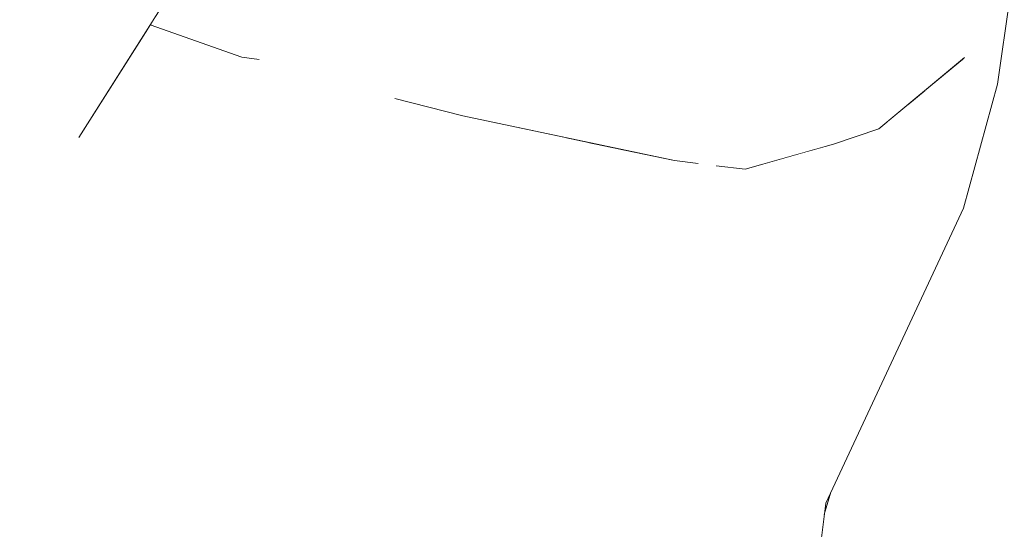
# Model space of a CAD drawing. Header units: millimetres. Extents: x 90539 to 127778, y -34922 to 14506.
# Tile 144 of 256: x 111012 to 111059, y 1138 to 1163. Entities that reach past the tile are written whole.
import ezdxf

# ---------------------------------------------------------------- set-up
doc = ezdxf.new("R2010")
doc.units = ezdxf.units.MM
doc.header["$MEASUREMENT"] = 0
doc.linetypes.add('Wipeout_Contour', pattern=[1000, 0, -1000])
for name, color, linetype in [('Nowe_A-Niepełnosprawni', 7, 'Continuous'), ('Nowe_A-Wymiary-Zewnętrzne', 7, 'Continuous'), ('Nowe_A-Ściany-Działowe', 7, 'Continuous')]:
    doc.layers.add(name, color=color, linetype=linetype)
doc.layers.add('Nowe_A-Niepełnosprawni_Nr_pióra__4', color=7, linetype='Continuous', lineweight=13)
doc.layers.add('Nowe_A-Wymiary-Zewnętrzne_Nr_pióra__46', color=5, linetype='Continuous', lineweight=15)
doc.layers.add('Nowe_A-Wymiary-Zewnętrzne_Nr_pióra__45', color=7, linetype='Continuous', lineweight=15, true_color=0x40a5ff)
doc.layers.add('Nowe_A-Wymiary-Zewnętrzne_Nr_pióra__85', color=7, linetype='Continuous', lineweight=13, true_color=0x80c2ff)
doc.styles.add('STYL_AUTOMATYCZNY_2', font='arial.ttf')
doc.dimstyles.new('STYL_AUTOMATYCZNY__1', dxfattribs={"dimtxt": 125, "dimasz": 47.5, "dimexe": 0.18, "dimexo": 20, "dimgap": 0, "dimtad": 1, "dimdec": 1, "dimlfac": 0.1, "dimzin": 0, "dimdsep": 46, "dimtxsty": 'STYL_AUTOMATYCZNY_2', "dimblk": 'ARROWHEAD_11', "dimblk1": 'ARROWHEAD_11', "dimblk2": 'ARROWHEAD_11', "dimcen": 0.09, "dimclrd": 256, "dimclre": 256, "dimclrt": 5, "dimadec": 1, "dimazin": 0, "dimtfac": 1, "dimtdec": 4, "dimtmove": 0, "dimatfit": 3, "dimfxl": 0, "dimtolj": 1, "dimtzin": 0, "dimarcsym": 0})

# ---------------------------------------------------------------- blocks, each defined once
blk = doc.blocks.new('ElemPrzekroju_23')
at = {"color": 254, "linetype": 'Wipeout_Contour', "lineweight": 0, "ltscale": 333196.386013}
blk.add_wipeout([(111060.916, 1171.91), (111058.293, 1162.77), (111058.399, 1159.31)], dxfattribs=at).dxf.layer = 'Nowe_A-Niepełnosprawni'
at = {"color": 254, "linetype": 'Wipeout_Contour', "lineweight": 0, "ltscale": 333153.366126}
blk.add_wipeout([(111041.11, 1162.27), (111047.432, 1161.89), (111046.937, 1168.97)], dxfattribs=at).dxf.layer = 'Nowe_A-Niepełnosprawni'
at = {"color": 254, "linetype": 'Wipeout_Contour', "lineweight": 0, "ltscale": 333074.868858}
blk.add_wipeout([(111017.839, 1162.182), (111014.566, 1157.01), (111024.168, 1157.18)], dxfattribs=at).dxf.layer = 'Nowe_A-Niepełnosprawni'
at = {"color": 254, "linetype": 'Wipeout_Contour', "lineweight": 0, "ltscale": 333182.409499}
blk.add_wipeout([(111051.194, 1156.69), (111057.551, 1160.89), (111055.705, 1161.65)], dxfattribs=at).dxf.layer = 'Nowe_A-Niepełnosprawni'
at = {"color": 254, "linetype": 'Wipeout_Contour', "lineweight": 0, "ltscale": 333186.824573}
blk.add_wipeout([(111057.494, 1153.58), (111056.624, 1154.48), (111054.927, 1149.15)], dxfattribs=at).dxf.layer = 'Nowe_A-Niepełnosprawni'
at = {"color": 254, "linetype": 'Wipeout_Contour', "lineweight": 0, "ltscale": 333097.269388}
blk.add_wipeout([(111016.291, 1140.57), (111029.344, 1127.85), (111034.414, 1139.71)], dxfattribs=at).dxf.layer = 'Nowe_A-Niepełnosprawni'
at = {"color": 254, "linetype": 'Wipeout_Contour', "lineweight": 0, "ltscale": 333170.429884}
blk.add_wipeout([(111050.812, 1139.28), (111050.742, 1138.727), (111051.062, 1139.816)], dxfattribs=at).dxf.layer = 'Nowe_A-Niepełnosprawni'
at = {"color": 254, "linetype": 'Wipeout_Contour', "lineweight": 0, "ltscale": 333149.599593}
blk.add_wipeout([(111040.799, 1133.43), (111045.558, 1121.79), (111046.315, 1138.7)], dxfattribs=at).dxf.layer = 'Nowe_A-Niepełnosprawni'
at = {"color": 254, "linetype": 'Wipeout_Contour', "lineweight": 0, "ltscale": 444246.107054}
blk.add_wipeout([(111054.513, 1175.744), (111053.718, 1171.67), (111057.551, 1160.89), (111055.219, 1176.078)], dxfattribs=at).dxf.layer = 'Nowe_A-Niepełnosprawni'
at = {"color": 254, "linetype": 'Wipeout_Contour', "lineweight": 0, "ltscale": 444121.708427}
blk.add_wipeout([(111018.055, 1162.525), (111033.198, 1158.06), (111027.541, 1162.72), (111018.24, 1162.817)], dxfattribs=at).dxf.layer = 'Nowe_A-Niepełnosprawni'
at = {"color": 254, "linetype": 'Wipeout_Contour', "lineweight": 0, "ltscale": 666346.337467}
blk.add_wipeout([(111049.094, 1153.59), (111053.626, 1157.56), (111053.561, 1157.576), (111053.386, 1157.43), (111051.194, 1156.69), (111049.905, 1156.326)], dxfattribs=at).dxf.layer = 'Nowe_A-Niepełnosprawni'
at = {"color": 254, "linetype": 'Wipeout_Contour', "lineweight": 0, "ltscale": 333114.135167}
blk.add_wipeout([(111034.414, 1139.71), (111029.344, 1127.85), (111033.431, 1122.79)], dxfattribs=at).dxf.layer = 'Nowe_A-Niepełnosprawni'
at = {"color": 254, "linetype": 'Wipeout_Contour', "lineweight": 0, "ltscale": 333185.273835}
blk.add_wipeout([(111055.705, 1161.65), (111057.551, 1160.89), (111053.718, 1171.67)], dxfattribs=at).dxf.layer = 'Nowe_A-Niepełnosprawni'
at = {"color": 254, "linetype": 'Wipeout_Contour', "lineweight": 0, "ltscale": 666210.143508}
blk.add_wipeout([(111022.464, 1160.91), (111024.168, 1157.18), (111038.299, 1156.983), (111033.198, 1158.06), (111029.894, 1158.906), (111025.28, 1160.249)], dxfattribs=at).dxf.layer = 'Nowe_A-Niepełnosprawni'
at = {"color": 254, "linetype": 'Wipeout_Contour', "lineweight": 0, "ltscale": 333178.778441}
blk.add_wipeout([(111053.561, 1157.576), (111053.626, 1157.56), (111053.6, 1157.608)], dxfattribs=at).dxf.layer = 'Nowe_A-Niepełnosprawni'
at = {"color": 254, "linetype": 'Wipeout_Contour', "lineweight": 0, "ltscale": 777361.920288}
blk.add_wipeout([(111040.668, 1156.483), (111049.094, 1153.59), (111049.905, 1156.326), (111046.909, 1155.48), (111045.489, 1155.638), (111044.616, 1155.742), (111043.479, 1155.89)], dxfattribs=at).dxf.layer = 'Nowe_A-Niepełnosprawni'
at = {"color": 254, "linetype": 'Wipeout_Contour', "lineweight": 0, "ltscale": 333179.42646}
blk.add_wipeout([(111051.823, 1148.32), (111054.927, 1149.15), (111055.203, 1155.73)], dxfattribs=at).dxf.layer = 'Nowe_A-Niepełnosprawni'
at = {"color": 254, "linetype": 'Wipeout_Contour', "lineweight": 0, "ltscale": 444107.010186}
blk.add_wipeout([(111018.024, 1162.476), (111017.839, 1162.182), (111024.168, 1157.18), (111022.464, 1160.91)], dxfattribs=at).dxf.layer = 'Nowe_A-Niepełnosprawni'
at = {"color": 254, "linetype": 'Wipeout_Contour', "lineweight": 0, "ltscale": 333152.185883}
blk.add_wipeout([(111043.479, 1155.89), (111049.306, 1157.5), (111041.075, 1161.27)], dxfattribs=at).dxf.layer = 'Nowe_A-Niepełnosprawni'
at = {"color": 254, "linetype": 'Wipeout_Contour', "lineweight": 0, "ltscale": 333185.054433}
blk.add_wipeout([(111055.203, 1155.73), (111054.927, 1149.15), (111056.624, 1154.48)], dxfattribs=at).dxf.layer = 'Nowe_A-Niepełnosprawni'
at = {"color": 254, "linetype": 'Wipeout_Contour', "lineweight": 0, "ltscale": 333153.5084}
blk.add_wipeout([(111047.206, 1147.6), (111049.094, 1153.59), (111039.576, 1155.39)], dxfattribs=at).dxf.layer = 'Nowe_A-Niepełnosprawni'
at = {"color": 254, "linetype": 'Wipeout_Contour', "lineweight": 0, "ltscale": 333167.729292}
blk.add_wipeout([(111051.165, 1159.47), (111051.66, 1168.88), (111046.937, 1168.97)], dxfattribs=at).dxf.layer = 'Nowe_A-Niepełnosprawni'
at = {"color": 254, "linetype": 'Wipeout_Contour', "lineweight": 0, "ltscale": 777213.289001}
blk.add_wipeout([(111018.055, 1162.525), (111018.024, 1162.476), (111022.464, 1160.91), (111023.314, 1160.791), (111025.28, 1160.249), (111029.894, 1158.906), (111033.198, 1158.06)], dxfattribs=at).dxf.layer = 'Nowe_A-Niepełnosprawni'
at = {"color": 254, "linetype": 'Wipeout_Contour', "lineweight": 0, "ltscale": 444247.052118}
blk.add_wipeout([(111055.611, 1159.279), (111054.801, 1158.605), (111055.203, 1155.73), (111056.865, 1158.83)], dxfattribs=at).dxf.layer = 'Nowe_A-Niepełnosprawni'
at = {"color": 254, "linetype": 'Wipeout_Contour', "lineweight": 0, "ltscale": 333078.386489}
blk.add_wipeout([(111014.566, 1157.01), (111021.898, 1149.81), (111024.168, 1157.18)], dxfattribs=at).dxf.layer = 'Nowe_A-Niepełnosprawni'
at = {"color": 254, "linetype": 'Wipeout_Contour', "lineweight": 0, "ltscale": 333157.66133}
blk.add_wipeout([(111049.306, 1157.5), (111043.479, 1155.89), (111046.909, 1155.48)], dxfattribs=at).dxf.layer = 'Nowe_A-Niepełnosprawni'
at = {"color": 254, "linetype": 'Wipeout_Contour', "lineweight": 0, "ltscale": 333116.452589}
blk.add_wipeout([(111043.267, 1148.3), (111021.198, 1143.31), (111034.414, 1139.71)], dxfattribs=at).dxf.layer = 'Nowe_A-Niepełnosprawni'
at = {"color": 254, "linetype": 'Wipeout_Contour', "lineweight": 0, "ltscale": 333129.216029}
blk.add_wipeout([(111042.638, 1169.64), (111027.541, 1162.72), (111041.11, 1162.27)], dxfattribs=at).dxf.layer = 'Nowe_A-Niepełnosprawni'
at = {"color": 254, "linetype": 'Wipeout_Contour', "lineweight": 0, "ltscale": 333178.638646}
blk.add_wipeout([(111055.705, 1161.65), (111051.66, 1168.88), (111052.742, 1161.79)], dxfattribs=at).dxf.layer = 'Nowe_A-Niepełnosprawni'
at = {"color": 254, "linetype": 'Wipeout_Contour', "lineweight": 0, "ltscale": 333061.492058}
blk.add_wipeout([(111019.805, 1165.29), (111008.852, 1167.92), (111014.566, 1157.01)], dxfattribs=at).dxf.layer = 'Nowe_A-Niepełnosprawni'
at = {"color": 254, "linetype": 'Wipeout_Contour', "lineweight": 0, "ltscale": 333089.458709}
blk.add_wipeout([(111022.464, 1160.91), (111025.28, 1160.249), (111023.314, 1160.791)], dxfattribs=at).dxf.layer = 'Nowe_A-Niepełnosprawni'
at = {"color": 254, "linetype": 'Wipeout_Contour', "lineweight": 0, "ltscale": 333119.783158}
blk.add_wipeout([(111039.576, 1155.39), (111024.168, 1157.18), (111038.473, 1149.6)], dxfattribs=at).dxf.layer = 'Nowe_A-Niepełnosprawni'
at = {"color": 254, "linetype": 'Wipeout_Contour', "lineweight": 0, "ltscale": 333165.417085}
blk.add_wipeout([(111046.909, 1155.48), (111051.194, 1156.69), (111049.306, 1157.5)], dxfattribs=at).dxf.layer = 'Nowe_A-Niepełnosprawni'
at = {"color": 254, "linetype": 'Wipeout_Contour', "lineweight": 0, "ltscale": 333043.455357}
blk.add_wipeout([(111016.291, 1140.57), (111007.042, 1155.21), (111002.29, 1135.2)], dxfattribs=at).dxf.layer = 'Nowe_A-Niepełnosprawni'
at = {"color": 254, "linetype": 'Wipeout_Contour', "lineweight": 0, "ltscale": 333155.748014}
blk.add_wipeout([(111047.206, 1147.6), (111040.983, 1138.14), (111050.048, 1147.67)], dxfattribs=at).dxf.layer = 'Nowe_A-Niepełnosprawni'
at = {"layer": 'Nowe_A-Niepełnosprawni_Nr_pióra__4', "color": 7, "linetype": 'Continuous', "lineweight": 13}
for p, q in [((111022.464, 1160.91), (111018.024, 1162.476)), ((111023.314, 1160.791), (111022.464, 1160.91))]:
    blk.add_line(p, q, dxfattribs=at)
at = {"color": 254, "linetype": 'Wipeout_Contour', "lineweight": 0, "ltscale": 333120.096878}
blk.add_wipeout([(111041.075, 1161.27), (111027.541, 1162.72), (111033.198, 1158.06)], dxfattribs=at).dxf.layer = 'Nowe_A-Niepełnosprawni'
at = {"color": 254, "linetype": 'Wipeout_Contour', "lineweight": 0, "ltscale": 333176.710259}
blk.add_wipeout([(111055.705, 1161.65), (111051.165, 1159.47), (111051.194, 1156.69)], dxfattribs=at).dxf.layer = 'Nowe_A-Niepełnosprawni'
at = {"color": 254, "linetype": 'Wipeout_Contour', "lineweight": 0, "ltscale": 333102.832294}
blk.add_wipeout([(111021.898, 1149.81), (111038.473, 1149.6), (111024.168, 1157.18)], dxfattribs=at).dxf.layer = 'Nowe_A-Niepełnosprawni'
at = {"color": 254, "linetype": 'Wipeout_Contour', "lineweight": 0, "ltscale": 333154.854159}
blk.add_wipeout([(111050.048, 1147.67), (111040.983, 1138.14), (111046.315, 1138.7)], dxfattribs=at).dxf.layer = 'Nowe_A-Niepełnosprawni'
at = {"color": 254, "linetype": 'Wipeout_Contour', "lineweight": 0, "ltscale": 333054.22663}
blk.add_wipeout([(111018.624, 1126.36), (111016.291, 1140.57), (111002.29, 1135.2)], dxfattribs=at).dxf.layer = 'Nowe_A-Niepełnosprawni'
at = {"color": 254, "linetype": 'Wipeout_Contour', "lineweight": 0, "ltscale": 333179.484311}
blk.add_wipeout([(111051.66, 1168.88), (111055.705, 1161.65), (111053.718, 1171.67)], dxfattribs=at).dxf.layer = 'Nowe_A-Niepełnosprawni'
at = {"color": 254, "linetype": 'Wipeout_Contour', "lineweight": 0, "ltscale": 333180.40409}
blk.add_wipeout([(111053.386, 1157.43), (111057.551, 1160.89), (111051.194, 1156.69)], dxfattribs=at).dxf.layer = 'Nowe_A-Niepełnosprawni'
at = {"color": 254, "linetype": 'Wipeout_Contour', "lineweight": 0, "ltscale": 333053.194693}
blk.add_wipeout([(111012.084, 1149.63), (111007.042, 1155.21), (111016.291, 1140.57)], dxfattribs=at).dxf.layer = 'Nowe_A-Niepełnosprawni'
at = {"color": 254, "linetype": 'Wipeout_Contour', "lineweight": 0, "ltscale": 333174.191467}
blk.add_wipeout([(111049.624, 1139.45), (111054.927, 1149.15), (111051.823, 1148.32)], dxfattribs=at).dxf.layer = 'Nowe_A-Niepełnosprawni'
at = {"color": 254, "linetype": 'Wipeout_Contour', "lineweight": 0, "ltscale": 333126.560695}
blk.add_wipeout([(111034.414, 1139.71), (111033.431, 1122.79), (111040.983, 1138.14)], dxfattribs=at).dxf.layer = 'Nowe_A-Niepełnosprawni'
at = {"color": 254, "linetype": 'Wipeout_Contour', "lineweight": 0, "ltscale": 333158.733052}
blk.add_wipeout([(111046.315, 1138.7), (111045.558, 1121.79), (111049.334, 1127.56)], dxfattribs=at).dxf.layer = 'Nowe_A-Niepełnosprawni'
at = {"color": 254, "linetype": 'Wipeout_Contour', "lineweight": 0, "ltscale": 333048.898678}
blk.add_wipeout([(111007.042, 1155.21), (111014.566, 1157.01), (111008.852, 1167.92)], dxfattribs=at).dxf.layer = 'Nowe_A-Niepełnosprawni'
at = {"color": 254, "linetype": 'Wipeout_Contour', "lineweight": 0, "ltscale": 333159.387796}
blk.add_wipeout([(111041.075, 1161.27), (111049.306, 1157.5), (111051.165, 1159.47)], dxfattribs=at).dxf.layer = 'Nowe_A-Niepełnosprawni'
at = {"color": 254, "linetype": 'Wipeout_Contour', "lineweight": 0, "ltscale": 333190.68493}
blk.add_wipeout([(111057.579, 1160.84), (111056.624, 1154.48), (111058.399, 1159.31)], dxfattribs=at).dxf.layer = 'Nowe_A-Niepełnosprawni'
at = {"color": 254, "linetype": 'Wipeout_Contour', "lineweight": 0, "ltscale": 333174.117014}
blk.add_wipeout([(111049.094, 1153.59), (111051.823, 1148.32), (111055.203, 1155.73)], dxfattribs=at).dxf.layer = 'Nowe_A-Niepełnosprawni'
at = {"color": 254, "linetype": 'Wipeout_Contour', "lineweight": 0, "ltscale": 333136.037382}
blk.add_wipeout([(111034.414, 1139.71), (111040.983, 1138.14), (111043.267, 1148.3)], dxfattribs=at).dxf.layer = 'Nowe_A-Niepełnosprawni'
at = {"color": 254, "linetype": 'Wipeout_Contour', "lineweight": 0, "ltscale": 333081.877283}
blk.add_wipeout([(111018.624, 1126.36), (111029.344, 1127.85), (111016.291, 1140.57)], dxfattribs=at).dxf.layer = 'Nowe_A-Niepełnosprawni'
at = {"color": 254, "linetype": 'Wipeout_Contour', "lineweight": 0, "ltscale": 444251.139945}
blk.add_wipeout([(111057.401, 1160.766), (111055.611, 1159.279), (111056.865, 1158.83), (111057.579, 1160.84)], dxfattribs=at).dxf.layer = 'Nowe_A-Niepełnosprawni'
at = {"color": 254, "linetype": 'Wipeout_Contour', "lineweight": 0, "ltscale": 333169.286424}
blk.add_wipeout([(111051.165, 1159.47), (111049.306, 1157.5), (111051.194, 1156.69)], dxfattribs=at).dxf.layer = 'Nowe_A-Niepełnosprawni'
at = {"color": 254, "linetype": 'Wipeout_Contour', "lineweight": 0, "ltscale": 333181.700322}
blk.add_wipeout([(111054.801, 1158.605), (111053.813, 1157.785), (111055.203, 1155.73)], dxfattribs=at).dxf.layer = 'Nowe_A-Niepełnosprawni'
at = {"color": 254, "linetype": 'Wipeout_Contour', "lineweight": 0, "ltscale": 333164.029642}
blk.add_wipeout([(111047.206, 1147.6), (111050.048, 1147.67), (111049.094, 1153.59)], dxfattribs=at).dxf.layer = 'Nowe_A-Niepełnosprawni'
at = {"color": 254, "linetype": 'Wipeout_Contour', "lineweight": 0, "ltscale": 333068.114315}
blk.add_wipeout([(111021.898, 1149.81), (111012.084, 1149.63), (111016.291, 1140.57)], dxfattribs=at).dxf.layer = 'Nowe_A-Niepełnosprawni'
at = {"color": 254, "linetype": 'Wipeout_Contour', "lineweight": 0, "ltscale": 333164.198071}
blk.add_wipeout([(111047.432, 1161.89), (111051.165, 1159.47), (111046.937, 1168.97)], dxfattribs=at).dxf.layer = 'Nowe_A-Niepełnosprawni'
at = {"color": 254, "linetype": 'Wipeout_Contour', "lineweight": 0, "ltscale": 333190.390196}
blk.add_wipeout([(111057.551, 1160.89), (111057.401, 1160.766), (111057.579, 1160.84)], dxfattribs=at).dxf.layer = 'Nowe_A-Niepełnosprawni'
at = {"color": 254, "linetype": 'Wipeout_Contour', "lineweight": 0, "ltscale": 333051.516006}
blk.add_wipeout([(111007.042, 1155.21), (111012.084, 1149.63), (111014.566, 1157.01)], dxfattribs=at).dxf.layer = 'Nowe_A-Niepełnosprawni'
at = {"color": 254, "linetype": 'Wipeout_Contour', "lineweight": 0, "ltscale": 333165.277015}
blk.add_wipeout([(111049.624, 1139.45), (111051.823, 1148.32), (111046.315, 1138.7)], dxfattribs=at).dxf.layer = 'Nowe_A-Niepełnosprawni'
at = {"color": 254, "linetype": 'Wipeout_Contour', "lineweight": 0, "ltscale": 333089.724408}
blk.add_wipeout([(111021.198, 1143.31), (111016.291, 1140.57), (111034.414, 1139.71)], dxfattribs=at).dxf.layer = 'Nowe_A-Niepełnosprawni'
at = {"color": 254, "linetype": 'Wipeout_Contour', "lineweight": 0, "ltscale": 333149.322068}
blk.add_wipeout([(111046.937, 1168.97), (111042.638, 1169.64), (111041.11, 1162.27)], dxfattribs=at).dxf.layer = 'Nowe_A-Niepełnosprawni'
at = {"color": 254, "linetype": 'Wipeout_Contour', "lineweight": 0, "ltscale": 333157.747919}
blk.add_wipeout([(111047.432, 1161.89), (111041.075, 1161.27), (111051.165, 1159.47)], dxfattribs=at).dxf.layer = 'Nowe_A-Niepełnosprawni'
at = {"color": 254, "linetype": 'Wipeout_Contour', "lineweight": 0, "ltscale": 333180.899289}
blk.add_wipeout([(111054.927, 1149.15), (111050.812, 1139.28), (111057.494, 1153.58)], dxfattribs=at).dxf.layer = 'Nowe_A-Niepełnosprawni'
at = {"color": 254, "linetype": 'Wipeout_Contour', "lineweight": 0, "ltscale": 333149.292466}
blk.add_wipeout([(111043.267, 1148.3), (111040.983, 1138.14), (111047.206, 1147.6)], dxfattribs=at).dxf.layer = 'Nowe_A-Niepełnosprawni'
at = {"color": 254, "linetype": 'Wipeout_Contour', "lineweight": 0, "ltscale": 333174.032452}
blk.add_wipeout([(111051.66, 1168.88), (111051.165, 1159.47), (111052.742, 1161.79)], dxfattribs=at).dxf.layer = 'Nowe_A-Niepełnosprawni'
at = {"color": 254, "linetype": 'Wipeout_Contour', "lineweight": 0, "ltscale": 666271.229039}
blk.add_wipeout([(111041.075, 1161.27), (111033.198, 1158.06), (111039.188, 1156.796), (111039.289, 1156.784), (111039.348, 1156.762), (111043.479, 1155.89)], dxfattribs=at).dxf.layer = 'Nowe_A-Niepełnosprawni'
at = {"color": 254, "linetype": 'Wipeout_Contour', "lineweight": 0, "ltscale": 333190.56597}
blk.add_wipeout([(111058.399, 1159.31), (111056.624, 1154.48), (111057.494, 1153.58)], dxfattribs=at).dxf.layer = 'Nowe_A-Niepełnosprawni'
at = {"color": 254, "linetype": 'Wipeout_Contour', "lineweight": 0, "ltscale": 333147.938123}
blk.add_wipeout([(111047.206, 1147.6), (111039.576, 1155.39), (111043.267, 1148.3)], dxfattribs=at).dxf.layer = 'Nowe_A-Niepełnosprawni'
at = {"color": 254, "linetype": 'Wipeout_Contour', "lineweight": 0, "ltscale": 333173.268666}
blk.add_wipeout([(111049.624, 1139.45), (111050.812, 1139.28), (111054.927, 1149.15)], dxfattribs=at).dxf.layer = 'Nowe_A-Niepełnosprawni'
at = {"color": 254, "linetype": 'Wipeout_Contour', "lineweight": 0, "ltscale": 333132.033616}
blk.add_wipeout([(111033.431, 1122.79), (111040.799, 1133.43), (111040.983, 1138.14)], dxfattribs=at).dxf.layer = 'Nowe_A-Niepełnosprawni'
at = {"layer": 'Nowe_A-Niepełnosprawni_Nr_pióra__4', "color": 7, "linetype": 'Continuous', "lineweight": 13}
blk.add_line((111029.894, 1158.906), (111033.198, 1158.06), dxfattribs=at)
at = {"color": 254, "linetype": 'Wipeout_Contour', "lineweight": 0, "ltscale": 333148.345787}
blk.add_wipeout([(111041.11, 1162.27), (111041.075, 1161.27), (111047.432, 1161.89)], dxfattribs=at).dxf.layer = 'Nowe_A-Niepełnosprawni'
at = {"color": 254, "linetype": 'Wipeout_Contour', "lineweight": 0, "ltscale": 333177.97484}
blk.add_wipeout([(111052.742, 1161.79), (111051.165, 1159.47), (111055.705, 1161.65)], dxfattribs=at).dxf.layer = 'Nowe_A-Niepełnosprawni'
at = {"color": 254, "linetype": 'Wipeout_Contour', "lineweight": 0, "ltscale": 555209.276465}
blk.add_wipeout([(111038.299, 1156.983), (111024.168, 1157.18), (111039.576, 1155.39), (111039.289, 1156.784), (111039.188, 1156.796)], dxfattribs=at).dxf.layer = 'Nowe_A-Niepełnosprawni'
at = {"color": 254, "linetype": 'Wipeout_Contour', "lineweight": 0, "ltscale": 333121.208024}
blk.add_wipeout([(111038.473, 1149.6), (111021.898, 1149.81), (111043.267, 1148.3)], dxfattribs=at).dxf.layer = 'Nowe_A-Niepełnosprawni'
at = {"color": 254, "linetype": 'Wipeout_Contour', "lineweight": 0, "ltscale": 333167.492198}
blk.add_wipeout([(111050.812, 1139.28), (111049.624, 1139.45), (111049.334, 1127.56)], dxfattribs=at).dxf.layer = 'Nowe_A-Niepełnosprawni'
at = {"color": 254, "linetype": 'Wipeout_Contour', "lineweight": 0, "ltscale": 333146.022799}
blk.add_wipeout([(111046.315, 1138.7), (111040.983, 1138.14), (111040.799, 1133.43)], dxfattribs=at).dxf.layer = 'Nowe_A-Niepełnosprawni'
at = {"color": 254, "linetype": 'Wipeout_Contour', "lineweight": 0, "ltscale": 444251.287073}
blk.add_wipeout([(111055.219, 1176.078), (111057.551, 1160.89), (111058.293, 1162.77), (111055.447, 1176.186)], dxfattribs=at).dxf.layer = 'Nowe_A-Niepełnosprawni'
at = {"color": 254, "linetype": 'Wipeout_Contour', "lineweight": 0, "ltscale": 333127.473601}
blk.add_wipeout([(111041.11, 1162.27), (111027.541, 1162.72), (111041.075, 1161.27)], dxfattribs=at).dxf.layer = 'Nowe_A-Niepełnosprawni'
at = {"color": 254, "linetype": 'Wipeout_Contour', "lineweight": 0, "ltscale": 333066.725069}
blk.add_wipeout([(111014.566, 1157.01), (111012.084, 1149.63), (111021.898, 1149.81)], dxfattribs=at).dxf.layer = 'Nowe_A-Niepełnosprawni'
at = {"color": 254, "linetype": 'Wipeout_Contour', "lineweight": 0, "ltscale": 555239.383533}
blk.add_wipeout([(111039.348, 1156.762), (111039.289, 1156.784), (111039.576, 1155.39), (111049.094, 1153.59), (111040.668, 1156.483)], dxfattribs=at).dxf.layer = 'Nowe_A-Niepełnosprawni'
at = {"color": 254, "linetype": 'Wipeout_Contour', "lineweight": 0, "ltscale": 333162.272606}
blk.add_wipeout([(111049.334, 1127.56), (111049.624, 1139.45), (111046.315, 1138.7)], dxfattribs=at).dxf.layer = 'Nowe_A-Niepełnosprawni'
at = {"layer": 'Nowe_A-Niepełnosprawni_Nr_pióra__4', "color": 7, "linetype": 'Continuous', "lineweight": 13}
blk.add_line((111019.805, 1165.29), (111014.566, 1157.01), dxfattribs=at)
at = {"color": 254, "linetype": 'Wipeout_Contour', "lineweight": 0, "ltscale": 333196.952738}
blk.add_wipeout([(111060.916, 1171.91), (111058.399, 1159.31), (111059.156, 1159.6)], dxfattribs=at).dxf.layer = 'Nowe_A-Niepełnosprawni'
at = {"color": 254, "linetype": 'Wipeout_Contour', "lineweight": 0, "ltscale": 444204.630082}
blk.add_wipeout([(111043.479, 1155.89), (111044.616, 1155.742), (111045.489, 1155.638), (111046.909, 1155.48)], dxfattribs=at).dxf.layer = 'Nowe_A-Niepełnosprawni'
at = {"color": 254, "linetype": 'Wipeout_Contour', "lineweight": 0, "ltscale": 333165.71768}
blk.add_wipeout([(111046.315, 1138.7), (111051.823, 1148.32), (111050.048, 1147.67)], dxfattribs=at).dxf.layer = 'Nowe_A-Niepełnosprawni'
at = {"layer": 'Nowe_A-Niepełnosprawni_Nr_pióra__4', "color": 7, "linetype": 'Continuous', "lineweight": 13}
for p, q in [((111033.198, 1158.06), (111043.479, 1155.89)), ((111044.616, 1155.742), (111043.479, 1155.89)), ((111046.909, 1155.48), (111045.489, 1155.638)), ((111051.062, 1139.816), (111050.742, 1138.727)), ((111050.812, 1139.28), (111049.334, 1127.56))]:
    blk.add_line(p, q, dxfattribs=at)
at = {"color": 254, "linetype": 'Wipeout_Contour', "lineweight": 0, "ltscale": 333139.481156}
blk.add_wipeout([(111039.576, 1155.39), (111038.473, 1149.6), (111043.267, 1148.3)], dxfattribs=at).dxf.layer = 'Nowe_A-Niepełnosprawni'
at = {"color": 254, "linetype": 'Wipeout_Contour', "lineweight": 0, "ltscale": 333168.969683}
blk.add_wipeout([(111051.823, 1148.32), (111049.094, 1153.59), (111050.048, 1147.67)], dxfattribs=at).dxf.layer = 'Nowe_A-Niepełnosprawni'
at = {"color": 254, "linetype": 'Wipeout_Contour', "lineweight": 0, "ltscale": 333175.719063}
blk.add_wipeout([(111049.094, 1153.59), (111055.203, 1155.73), (111053.626, 1157.56)], dxfattribs=at).dxf.layer = 'Nowe_A-Niepełnosprawni'
at = {"color": 254, "linetype": 'Wipeout_Contour', "lineweight": 0, "ltscale": 333104.612274}
blk.add_wipeout([(111021.198, 1143.31), (111043.267, 1148.3), (111021.898, 1149.81)], dxfattribs=at).dxf.layer = 'Nowe_A-Niepełnosprawni'
at = {"layer": 'Nowe_A-Niepełnosprawni_Nr_pióra__4', "color": 7, "linetype": 'Continuous', "lineweight": 13}
blk.add_line((111046.909, 1155.48), (111051.194, 1156.69), dxfattribs=at)
at = {"color": 254, "linetype": 'Wipeout_Contour', "lineweight": 0, "ltscale": 444241.216699}
blk.add_wipeout([(111053.813, 1157.785), (111053.6, 1157.608), (111053.626, 1157.56), (111055.203, 1155.73)], dxfattribs=at).dxf.layer = 'Nowe_A-Niepełnosprawni'
at = {"color": 254, "linetype": 'Wipeout_Contour', "lineweight": 0, "ltscale": 333076.709657}
blk.add_wipeout([(111016.291, 1140.57), (111021.198, 1143.31), (111021.898, 1149.81)], dxfattribs=at).dxf.layer = 'Nowe_A-Niepełnosprawni'
at = {"layer": 'Nowe_A-Niepełnosprawni_Nr_pióra__4', "color": 7, "linetype": 'Continuous', "lineweight": 13}
blk.add_line((111051.194, 1156.69), (111053.386, 1157.43), dxfattribs=at)
at = {"color": 254, "linetype": 'Wipeout_Contour', "lineweight": 0, "ltscale": 333186.394173}
blk.add_wipeout([(111056.865, 1158.83), (111055.203, 1155.73), (111056.624, 1154.48)], dxfattribs=at).dxf.layer = 'Nowe_A-Niepełnosprawni'
at = {"color": 254, "linetype": 'Wipeout_Contour', "lineweight": 0, "ltscale": 333189.430777}
blk.add_wipeout([(111056.865, 1158.83), (111056.624, 1154.48), (111057.579, 1160.84)], dxfattribs=at).dxf.layer = 'Nowe_A-Niepełnosprawni'
at = {"color": 254, "linetype": 'Wipeout_Contour', "lineweight": 0, "ltscale": 333192.100189}
blk.add_wipeout([(111058.293, 1162.77), (111057.551, 1160.89), (111057.579, 1160.84)], dxfattribs=at).dxf.layer = 'Nowe_A-Niepełnosprawni'
at = {"color": 254, "linetype": 'Wipeout_Contour', "lineweight": 0, "ltscale": 333193.104252}
blk.add_wipeout([(111059.156, 1159.6), (111058.399, 1159.31), (111057.494, 1153.58)], dxfattribs=at).dxf.layer = 'Nowe_A-Niepełnosprawni'
at = {"layer": 'Nowe_A-Niepełnosprawni_Nr_pióra__4', "color": 7, "linetype": 'Continuous', "lineweight": 13}
for p, q in [((111060.916, 1171.91), (111059.156, 1159.6)), ((111050.812, 1139.28), (111057.494, 1153.58))]:
    blk.add_line(p, q, dxfattribs=at)
at = {"color": 254, "linetype": 'Wipeout_Contour', "lineweight": 0, "ltscale": 333192.103968}
blk.add_wipeout([(111057.579, 1160.84), (111058.399, 1159.31), (111058.293, 1162.77)], dxfattribs=at).dxf.layer = 'Nowe_A-Niepełnosprawni'
at = {"layer": 'Nowe_A-Niepełnosprawni_Nr_pióra__4', "color": 7, "linetype": 'Continuous', "lineweight": 13}
for p, q in [((111057.551, 1160.89), (111053.386, 1157.43)), ((111059.156, 1159.6), (111057.494, 1153.58))]:
    blk.add_line(p, q, dxfattribs=at)
blk = doc.blocks.new('ElemPrzekroju_25')
at = {"color": 254, "linetype": 'Wipeout_Contour', "lineweight": 0, "ltscale": 6815411.693442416}
blk.add_wipeout([(109677.596, 2540), (109677.596, 2100), (110477.596, 2100), (110477.596, 519.192), (110503.659, 549.441), (110520.596, 562.244), (110520.596, 2117), (111654.596, 2117), (111654.596, 0), (111973.096, 0), (111973.096, 2.454), (111943.064, 2.454), (111910.439, 86.95), (111909.096, 94.154), (111909.096, 204.5), (111973.096, 204.5), (111973.096, 205.5), (111908.096, 205.5), (111908.096, 228.486), (111870.919, 228.486), (111870.919, 232.26), (111870.919, 232.76), (111870.9, 257.123), (111870.919, 260.302), (111870.919, 477.41), (111870.9, 514.769), (111870.919, 548.644), (111870.919, 566.625), (111870.717, 573.907), (111870.151, 590.349), (111869.582, 605.282), (111868.945, 621.574), (111868.278, 635.364), (111867.533, 651.496), (111866.733, 666.912), (111866.461, 675.528), (111870.873, 676.728), (111870.915, 687.28), (111870.919, 691.976), (111870.919, 692.514), (111908.096, 692.514), (111908.096, 717), (111918.494, 749.19), (111892.431, 753.663), (111890.424, 755.43), (111889.484, 757.69), (111889.61, 759.495), (111889.688, 759.954), (111890.43, 764.326), (111895.669, 795.02), (111896.266, 798.519), (111897.035, 800.848), (111898.427, 802.307), (111900.877, 803.298), (111934.167, 797.718), (111933.999, 797.19), (111947.822, 839.983), (111973.271, 839.983), (111973.271, 840), (112527.596, 840), (112527.596, 2540)], dxfattribs=at).dxf.layer = 'Nowe_A-Ściany-Działowe'
blk = doc.blocks.new('*D748')
at = {"layer": 'Nowe_A-Wymiary-Zewnętrzne_Nr_pióra__45', "linetype": 'Continuous', "lineweight": 15, "true_color": 0x40a5ff}
for points in [[(119375.127, 12845), (119376.079, 12840.216), (119378.788, 12836.161), (119382.844, 12833.452), (119387.627, 12832.5), (119392.411, 12833.452), (119396.466, 12836.161), (119399.176, 12840.216), (119400.127, 12845), (119399.176, 12849.784), (119396.466, 12853.839), (119392.411, 12856.548), (119387.627, 12857.5), (119382.844, 12856.548), (119378.788, 12853.839), (119376.079, 12849.784)], [(119375.127, -450), (119376.079, -454.784), (119378.788, -458.839), (119382.844, -461.548), (119387.627, -462.5), (119392.411, -461.548), (119396.466, -458.839), (119399.176, -454.784), (119400.127, -450), (119399.176, -445.216), (119396.466, -441.161), (119392.411, -438.452), (119387.627, -437.5), (119382.844, -438.452), (119378.788, -441.161), (119376.079, -445.216)]]:
    blk.add_hatch(color=161, dxfattribs=at).paths.add_polyline_path(points)
at = {"layer": 'Nowe_A-Wymiary-Zewnętrzne_Nr_pióra__45', "color": 161, "linetype": 'Continuous', "lineweight": 15, "true_color": 0x40a5ff}
for centre in [(119387.627, 12845), (119387.627, -450)]:
    blk.add_circle(centre, 12.5, dxfattribs=at)
at = {"layer": 'Nowe_A-Wymiary-Zewnętrzne_Nr_pióra__85', "color": 151, "linetype": 'Continuous', "lineweight": 13, "true_color": 0x80c2ff}
for p, q in [((119387.627, 12857.5), (119387.627, 12870)), ((119375.127, 12845), (119340.752, 12845)), ((119434.502, 12845), (119400.127, 12845)), ((119387.627, -437.5), (119387.627, 12832.5)), ((119375.127, -450), (119340.752, -450)), ((119434.502, -450), (119400.127, -450)), ((119387.627, -475), (119387.627, -462.5))]:
    blk.add_line(p, q, dxfattribs=at)
at = {"layer": 'Nowe_A-Wymiary-Zewnętrzne_Nr_pióra__46', "color": 5, "lineweight": 15, "insert": (119362.627, 5911.521), "char_height": 125, "attachment_point": 7, "rotation": 90, "style": 'STYL_AUTOMATYCZNY_2'}
blk.add_mtext('\\A1;{\\pql;\\fArial|b0|i0|c238|p0;\\W1.000000;1\xa0329,5}', dxfattribs=at)
blk = doc.blocks.new('ARROWHEAD_11')
at = {"color": 0, "linetype": 'Continuous', "lineweight": 0}
blk.add_line((0, 0), (-1, 0), dxfattribs=at)
at = {"color": 0, "linetype": 'Continuous', "lineweight": 0, "const_width": 0.25, "flags": 128}
blk.add_lwpolyline([(-0.125, 0, 1), (0.125, 0, 1)], format="xyb", close=True, dxfattribs=at)

msp = doc.modelspace()

# ---------------------------------------------------------------- block references
at = {"layer": 'Nowe_A-Niepełnosprawni', "lineweight": 0}
msp.add_blockref('ElemPrzekroju_23', (0, 0), dxfattribs=at)

# ---------------------------------------------------------------- next in the draw order: block references
at = {"layer": 'Nowe_A-Ściany-Działowe', "lineweight": 0}
msp.add_blockref('ElemPrzekroju_25', (0, 0), dxfattribs=at)

# ---------------------------------------------------------------- next in the draw order: dimensions: what is measured, and where the dimension line sits
at = {"layer": 'Nowe_A-Wymiary-Zewnętrzne', "color": 151, "linetype": 'Continuous', "lineweight": 13, "true_color": 0x80c2ff}
dim = msp.add_linear_dim(base=(119387.627, 12845), p1=(95120.093, -450), p2=(98654.737, 12845), angle=90, dimstyle='STYL_AUTOMATYCZNY__1', dxfattribs=at)
dim.commit()
dim.dimension.update_dxf_attribs({"geometry": '*D748', "text_midpoint": (119300.127, 6192.642), "dimtype": 160, "text_rotation": 90})

doc.saveas('drawing.dxf')
